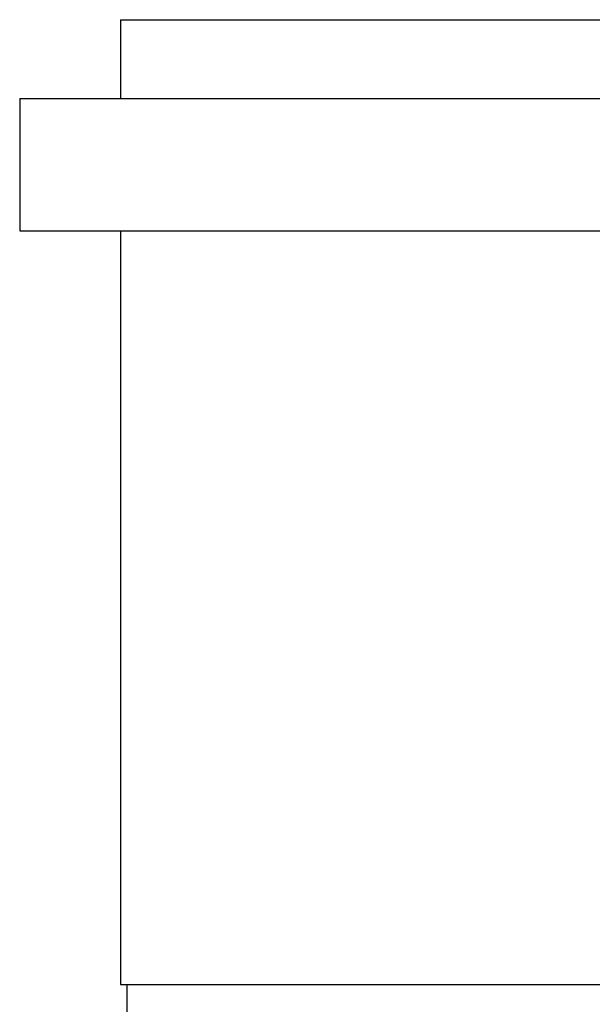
# Model space of a CAD drawing. Extents: x -3.5 to 3.5, y 0 to 13.8.
# Tile 2 of 11: x -3.5 to -1.7, y 10.6 to 13.7. Entities that reach past the tile are written whole.
import ezdxf

# ---------------------------------------------------------------- set-up
doc = ezdxf.new("R2010")
doc.units = 0
doc.header["$MEASUREMENT"] = 0
doc.layers.get('0').update_dxf_attribs({"linetype": 'CONTINUOUS'})

msp = doc.modelspace()

# ---------------------------------------------------------------- linework, layer by layer
for p, q in [((-3.165, 13.7475), (3.165, 13.7475)), ((-3.165, 13.7475), (-3.165, 13.4975)), ((-3.485, 13.4975), (3.485, 13.4975)), ((-3.485, 13.4975), (-3.485, 13.0775)), ((-3.485, 13.0775), (3.485, 13.0775)), ((-3.165, 13.0775), (-3.165, 10.6875)), ((-3.165, 10.6875), (3.165, 10.6875)), ((-3.145, 10.6875), (-3.145, 10.5625))]:
    msp.add_line(p, q)

doc.saveas('drawing.dxf')
